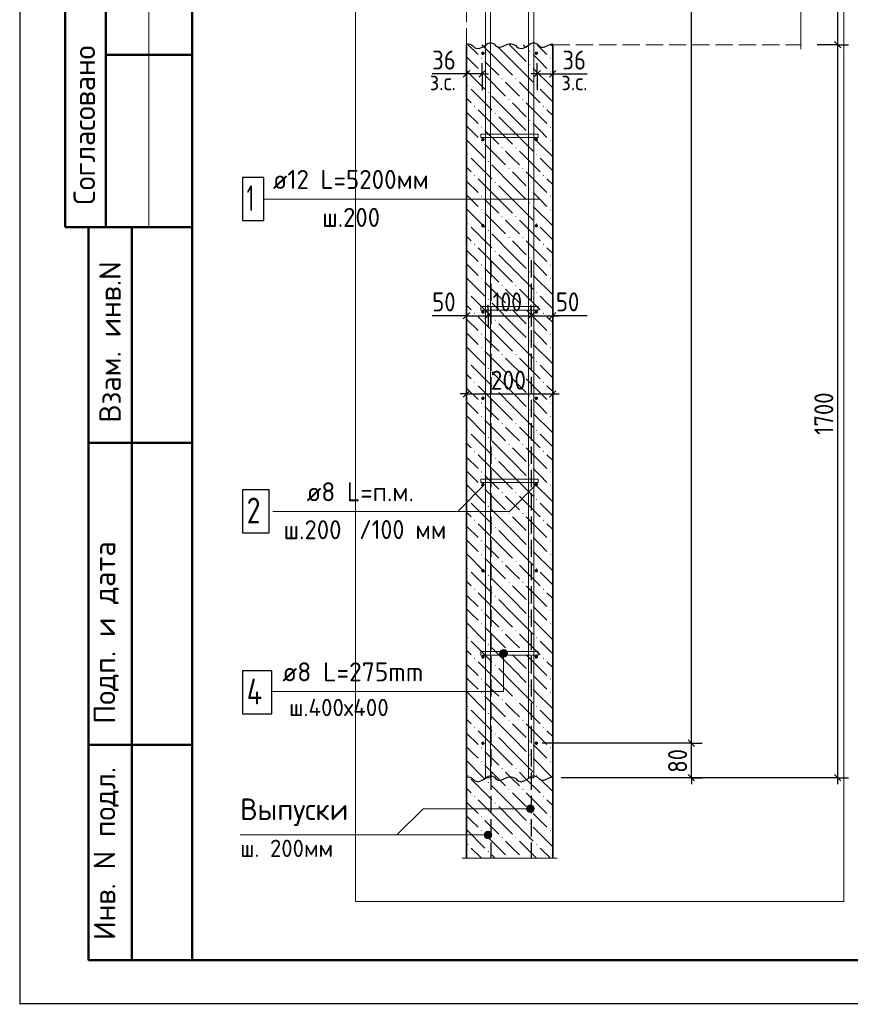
# Model space of a CAD drawing. Header units: millimetres. Extents: x 0 to 50412, y -12 to 35652.
# Tile 1 of 24: x 0 to 11566, y -12 to 13689. Entities that reach past the tile are written whole.
import ezdxf

# ---------------------------------------------------------------- set-up
doc = ezdxf.new("R2010")
doc.units = ezdxf.units.MM
doc.linetypes.add('______2', pattern=[324, 240, -84])
for name, color, linetype, lineweight in [('Standard', 7, 'Continuous', 25), ('ЖБ Лестница', 52, 'Continuous', 25), ('ЖБ Стена верхний уровень', 7, 'Continuous', 35), ('Позиционная метка диаметр_ шаг', 7, 'Continuous', 13), ('Позиционная метка линия выноска', 7, 'Continuous', 13), ('Позиционная метка номер позиции', 7, 'Continuous', 13), ('Примечания', 7, 'Continuous', 13)]:
    doc.layers.add(name, color=color, linetype=linetype, lineweight=lineweight)
doc.layers.add('Размерная выноска', color=7, linetype='Continuous')
for name, color, linetype, true_color in [('Стена фоновая арматура У1', 7, '______2', 0xa0a0a0), ('Стена фоновая арматура Х1', 7, '______2', 0xa0a0a0), ('Стена фоновая затяжка С-обр.', 7, '______2', 0xa0a0a0)]:
    doc.layers.add(name, color=color, linetype=linetype, true_color=true_color)
doc.styles.add('ISOCPEUR', font='txt')

msp = doc.modelspace()

# ---------------------------------------------------------------- hatches: boundary and pattern name
at = {"layer": 'ЖБ Стена верхний уровень', "linetype": 'Continuous', "lineweight": 18, "transparency": 33554687}
for points in [[(6624, 13341), (6622, 13339), (6620, 13341)], [(6422, 13155), (6430, 13163), (6438, 13155), (6430, 13147)], [(7094, 13251), (7102, 13259), (7110, 13251), (7102, 13243)], [(7382, 13155), (7390, 13163), (7398, 13155), (7390, 13147)], [(7094, 13059), (7102, 13067), (7110, 13059), (7102, 13051)], [(6422, 12963), (6430, 12971), (6438, 12963), (6430, 12955)], [(7382, 12963), (7390, 12971), (7398, 12963), (7390, 12955)], [(6230, 12771), (6238, 12779), (6246, 12771), (6238, 12763)], [(6710, 12867), (6718, 12875), (6726, 12867), (6718, 12859)], [(6902, 12867), (6910, 12875), (6918, 12867), (6910, 12859)], [(7190, 12771), (7198, 12779), (7206, 12771), (7198, 12763)], [(6518, 12675), (6526, 12683), (6534, 12675), (6526, 12667)], [(6326, 12483), (6334, 12491), (6342, 12483), (6334, 12475)], [(6806, 12579), (6814, 12587), (6822, 12579), (6814, 12571)], [(6998, 12579), (7006, 12587), (7014, 12579), (7006, 12571)], [(7286, 12483), (7294, 12491), (7302, 12483), (7294, 12475)], [(6614, 12387), (6622, 12395), (6630, 12387), (6622, 12379)], [(6422, 12195), (6430, 12203), (6438, 12195), (6430, 12187)], [(7094, 12291), (7102, 12299), (7110, 12291), (7102, 12283)], [(7382, 12195), (7390, 12203), (7398, 12195), (7390, 12187)], [(7094, 12099), (7102, 12107), (7110, 12099), (7102, 12091)], [(6422, 12003), (6430, 12011), (6438, 12003), (6430, 11995)], [(7382, 12003), (7390, 12011), (7398, 12003), (7390, 11995)], [(6230, 11811), (6238, 11819), (6246, 11811), (6238, 11803)], [(6710, 11907), (6718, 11915), (6726, 11907), (6718, 11899)], [(6902, 11907), (6910, 11915), (6918, 11907), (6910, 11899)], [(7190, 11811), (7198, 11819), (7206, 11811), (7198, 11803)], [(6518, 11715), (6526, 11723), (6534, 11715), (6526, 11707)], [(6326, 11523), (6334, 11531), (6342, 11523), (6334, 11515)], [(6806, 11619), (6814, 11627), (6822, 11619), (6814, 11611)], [(6998, 11619), (7006, 11627), (7014, 11619), (7006, 11611)], [(7286, 11523), (7294, 11531), (7302, 11523), (7294, 11515)], [(6614, 11427), (6622, 11435), (6630, 11427), (6622, 11419)], [(6422, 11235), (6430, 11243), (6438, 11235), (6430, 11227)], [(7094, 11331), (7102, 11339), (7110, 11331), (7102, 11323)], [(7382, 11235), (7390, 11243), (7398, 11235), (7390, 11227)], [(7094, 11139), (7102, 11147), (7110, 11139), (7102, 11131)], [(6422, 11043), (6430, 11051), (6438, 11043), (6430, 11035)], [(7382, 11043), (7390, 11051), (7398, 11043), (7390, 11035)], [(6230, 10851), (6238, 10859), (6246, 10851), (6238, 10843)], [(6710, 10947), (6718, 10955), (6726, 10947), (6718, 10939)], [(6902, 10947), (6910, 10955), (6918, 10947), (6910, 10939)], [(7190, 10851), (7198, 10859), (7206, 10851), (7198, 10843)], [(6518, 10755), (6526, 10763), (6534, 10755), (6526, 10747)], [(6326, 10563), (6334, 10571), (6342, 10563), (6334, 10555)], [(6806, 10659), (6814, 10667), (6822, 10659), (6814, 10651)], [(6998, 10659), (7006, 10667), (7014, 10659), (7006, 10651)], [(7286, 10563), (7294, 10571), (7302, 10563), (7294, 10555)], [(6614, 10467), (6622, 10475), (6630, 10467), (6622, 10459)], [(6422, 10275), (6430, 10283), (6438, 10275), (6430, 10267)], [(7094, 10371), (7102, 10379), (7110, 10371), (7102, 10363)], [(7382, 10275), (7390, 10283), (7398, 10275), (7390, 10267)], [(7094, 10179), (7102, 10187), (7110, 10179), (7102, 10171)], [(6422, 10083), (6430, 10091), (6438, 10083), (6430, 10075)], [(7382, 10083), (7390, 10091), (7398, 10083), (7390, 10075)], [(6230, 9891), (6238, 9899), (6246, 9891), (6238, 9883)], [(6710, 9987), (6718, 9995), (6726, 9987), (6718, 9979)], [(6902, 9987), (6910, 9995), (6918, 9987), (6910, 9979)], [(7190, 9891), (7198, 9899), (7206, 9891), (7198, 9883)], [(6518, 9795), (6526, 9803), (6534, 9795), (6526, 9787)], [(6326, 9603), (6334, 9611), (6342, 9603), (6334, 9595)], [(6806, 9699), (6814, 9707), (6822, 9699), (6814, 9691)], [(6998, 9699), (7006, 9707), (7014, 9699), (7006, 9691)], [(7286, 9603), (7294, 9611), (7302, 9603), (7294, 9595)], [(6614, 9507), (6622, 9515), (6630, 9507), (6622, 9499)], [(6422, 9315), (6430, 9323), (6438, 9315), (6430, 9307)], [(7094, 9411), (7102, 9419), (7110, 9411), (7102, 9403)], [(7382, 9315), (7390, 9323), (7398, 9315), (7390, 9307)], [(7094, 9219), (7102, 9227), (7110, 9219), (7102, 9211)], [(6422, 9123), (6430, 9131), (6438, 9123), (6430, 9115)], [(7382, 9123), (7390, 9131), (7398, 9123), (7390, 9115)], [(6230, 8931), (6238, 8939), (6246, 8931), (6238, 8923)], [(6710, 9027), (6718, 9035), (6726, 9027), (6718, 9019)], [(6902, 9027), (6910, 9035), (6918, 9027), (6910, 9019)], [(7190, 8931), (7198, 8939), (7206, 8931), (7198, 8923)], [(6518, 8835), (6526, 8843), (6534, 8835), (6526, 8827)], [(6326, 8643), (6334, 8651), (6342, 8643), (6334, 8635)], [(6806, 8739), (6814, 8747), (6822, 8739), (6814, 8731)], [(6998, 8739), (7006, 8747), (7014, 8739), (7006, 8731)], [(7286, 8643), (7294, 8651), (7302, 8643), (7294, 8635)], [(6614, 8547), (6622, 8555), (6630, 8547), (6622, 8539)], [(6422, 8355), (6430, 8363), (6438, 8355), (6430, 8347)], [(7094, 8451), (7102, 8459), (7110, 8451), (7102, 8443)], [(7382, 8355), (7390, 8363), (7398, 8355), (7390, 8347)], [(7094, 8259), (7102, 8267), (7110, 8259), (7102, 8251)], [(6422, 8163), (6430, 8171), (6438, 8163), (6430, 8155)], [(7382, 8163), (7390, 8171), (7398, 8163), (7390, 8155)], [(6230, 7971), (6238, 7979), (6246, 7971), (6238, 7963)], [(6710, 8067), (6718, 8075), (6726, 8067), (6718, 8059)], [(6902, 8067), (6910, 8075), (6918, 8067), (6910, 8059)], [(7190, 7971), (7198, 7979), (7206, 7971), (7198, 7963)], [(6518, 7875), (6526, 7883), (6534, 7875), (6526, 7867)], [(6326, 7683), (6334, 7691), (6342, 7683), (6334, 7675)], [(6806, 7779), (6814, 7787), (6822, 7779), (6814, 7771)], [(6998, 7779), (7006, 7787), (7014, 7779), (7006, 7771)], [(7286, 7683), (7294, 7691), (7302, 7683), (7294, 7675)], [(6614, 7587), (6622, 7595), (6630, 7587), (6622, 7579)], [(6422, 7395), (6430, 7403), (6438, 7395), (6430, 7387)], [(7094, 7491), (7102, 7499), (7110, 7491), (7102, 7483)], [(7382, 7395), (7390, 7403), (7398, 7395), (7390, 7387)], [(7094, 7299), (7102, 7307), (7110, 7299), (7102, 7291)], [(6422, 7203), (6430, 7211), (6438, 7203), (6430, 7195)], [(7382, 7203), (7390, 7211), (7398, 7203), (7390, 7195)], [(6230, 7011), (6238, 7019), (6246, 7011), (6238, 7003)], [(6710, 7107), (6718, 7115), (6726, 7107), (6718, 7099)], [(6902, 7107), (6910, 7115), (6918, 7107), (6910, 7099)], [(7190, 7011), (7198, 7019), (7206, 7011), (7198, 7003)], [(6518, 6915), (6526, 6923), (6534, 6915), (6526, 6907)], [(6326, 6723), (6334, 6731), (6342, 6723), (6334, 6715)], [(6806, 6819), (6814, 6827), (6822, 6819), (6814, 6811)], [(6998, 6819), (7006, 6827), (7014, 6819), (7006, 6811)], [(7286, 6723), (7294, 6731), (7302, 6723), (7294, 6715)], [(6614, 6627), (6622, 6635), (6630, 6627), (6622, 6619)], [(6422, 6435), (6430, 6443), (6438, 6435), (6430, 6427)], [(7094, 6531), (7102, 6539), (7110, 6531), (7102, 6523)], [(7382, 6435), (7390, 6443), (7398, 6435), (7390, 6427)], [(7094, 6339), (7102, 6347), (7110, 6339), (7102, 6331)], [(6422, 6243), (6430, 6251), (6438, 6243), (6430, 6235)], [(7382, 6243), (7390, 6251), (7398, 6243), (7390, 6235)], [(6230, 6051), (6238, 6059), (6246, 6051), (6238, 6043)], [(6710, 6147), (6718, 6155), (6726, 6147), (6718, 6139)], [(6902, 6147), (6910, 6155), (6918, 6147), (6910, 6139)], [(7190, 6051), (7198, 6059), (7206, 6051), (7198, 6043)], [(6518, 5955), (6526, 5963), (6534, 5955), (6526, 5947)], [(6326, 5763), (6334, 5771), (6342, 5763), (6334, 5755)], [(6806, 5859), (6814, 5867), (6822, 5859), (6814, 5851)], [(6998, 5859), (7006, 5867), (7014, 5859), (7006, 5851)], [(7286, 5763), (7294, 5771), (7302, 5763), (7294, 5755)], [(6614, 5667), (6622, 5675), (6630, 5667), (6622, 5659)], [(6422, 5475), (6430, 5483), (6438, 5475), (6430, 5467)], [(7094, 5571), (7102, 5579), (7110, 5571), (7102, 5563)], [(7382, 5475), (7390, 5483), (7398, 5475), (7390, 5467)], [(7094, 5379), (7102, 5387), (7110, 5379), (7102, 5371)], [(6422, 5283), (6430, 5291), (6438, 5283), (6430, 5275)], [(7382, 5283), (7390, 5291), (7398, 5283), (7390, 5275)], [(6230, 5091), (6238, 5099), (6246, 5091), (6238, 5083)], [(6710, 5187), (6718, 5195), (6726, 5187), (6718, 5179)], [(6902, 5187), (6910, 5195), (6918, 5187), (6910, 5179)], [(7190, 5091), (7198, 5099), (7206, 5091), (7198, 5083)], [(6518, 4995), (6526, 5003), (6534, 4995), (6526, 4987)], [(6326, 4803), (6334, 4811), (6342, 4803), (6334, 4795)], [(6806, 4899), (6814, 4907), (6822, 4899), (6814, 4891)], [(6998, 4899), (7006, 4907), (7014, 4899), (7006, 4891)], [(7286, 4803), (7294, 4811), (7302, 4803), (7294, 4795)], [(6614, 4707), (6622, 4715), (6630, 4707), (6622, 4699)], [(6422, 4515), (6430, 4523), (6438, 4515), (6430, 4507)], [(7094, 4611), (7102, 4619), (7110, 4611), (7102, 4603)], [(7382, 4515), (7390, 4523), (7398, 4515), (7390, 4507)], [(7094, 4419), (7102, 4427), (7110, 4419), (7102, 4411)], [(6422, 4323), (6430, 4331), (6438, 4323), (6430, 4315)], [(7382, 4323), (7390, 4331), (7398, 4323), (7390, 4315)], [(6230, 4131), (6238, 4139), (6246, 4131), (6238, 4123)], [(6710, 4227), (6718, 4235), (6726, 4227), (6718, 4219)], [(6902, 4227), (6910, 4235), (6918, 4227), (6910, 4219)], [(7190, 4131), (7198, 4139), (7206, 4131), (7198, 4123)], [(6518, 4035), (6526, 4043), (6534, 4035), (6526, 4027)], [(6326, 3843), (6334, 3851), (6342, 3843), (6334, 3835)], [(6806, 3939), (6814, 3947), (6822, 3939), (6814, 3931)], [(6998, 3939), (7006, 3947), (7014, 3939), (7006, 3931)], [(7286, 3843), (7294, 3851), (7302, 3843), (7294, 3835)], [(6614, 3747), (6622, 3755), (6630, 3747), (6622, 3739)], [(6422, 3555), (6430, 3563), (6438, 3555), (6430, 3547)], [(7094, 3651), (7102, 3659), (7110, 3651), (7102, 3643)], [(7382, 3555), (7390, 3563), (7398, 3555), (7390, 3547)], [(7094, 3459), (7102, 3467), (7110, 3459), (7102, 3451)], [(6422, 3363), (6430, 3371), (6438, 3363), (6430, 3355)], [(7382, 3363), (7390, 3371), (7398, 3363), (7390, 3355)], [(6230, 3171), (6238, 3179), (6246, 3171), (6238, 3163)], [(6710, 3267), (6718, 3275), (6726, 3267), (6718, 3259)], [(6902, 3267), (6910, 3275), (6918, 3267), (6910, 3259)], [(7190, 3171), (7198, 3179), (7206, 3171), (7198, 3163)], [(6518, 3075), (6526, 3083), (6534, 3075), (6526, 3067)], [(6326, 2883), (6334, 2891), (6342, 2883), (6334, 2875)], [(6806, 2979), (6814, 2987), (6822, 2979), (6814, 2971)], [(6998, 2979), (7006, 2987), (7014, 2979), (7006, 2971)], [(7286, 2883), (7294, 2891), (7302, 2883), (7294, 2875)], [(6614, 2787), (6622, 2795), (6630, 2787), (6622, 2779)], [(7094, 2691), (7102, 2699), (7110, 2691), (7102, 2683)], [(6422, 2595), (6430, 2603), (6438, 2595), (6430, 2587)], [(7094, 2499), (7102, 2507), (7110, 2499), (7102, 2491)], [(7382, 2595), (7390, 2603), (7398, 2595), (7390, 2587)], [(6422, 2403), (6430, 2411), (6438, 2403), (6430, 2395)], [(7382, 2403), (7390, 2411), (7398, 2403), (7390, 2395)], [(6230, 2211), (6238, 2219), (6246, 2211), (6238, 2203)], [(6710, 2307), (6718, 2315), (6726, 2307), (6718, 2299)], [(6902, 2307), (6910, 2315), (6918, 2307), (6910, 2299)], [(7190, 2211), (7198, 2219), (7206, 2211), (7198, 2203)], [(6518, 2115), (6526, 2123), (6534, 2115), (6526, 2107)], [(6807, 2020), (6814, 2027), (6821, 2020)], [(6999, 2020), (7006, 2027), (7013, 2020)]]:
    msp.add_hatch(color=7, dxfattribs=at).paths.add_polyline_path(points, flags=16)
at = {"layer": 'Позиционная метка линия выноска', "linetype": 'Continuous', "lineweight": 13, "transparency": 33554687}
for points in [[(6683, 4872), (6791, 4872), (6783, 4899)], [(6683, 4872), (6783, 4899), (6690, 4899)], [(6690, 4845), (6791, 4872), (6683, 4872)], [(6690, 4899), (6783, 4899), (6764, 4918)], [(6690, 4899), (6764, 4918), (6710, 4918)], [(6690, 4845), (6783, 4845), (6791, 4872)], [(6710, 4825), (6783, 4845), (6690, 4845)], [(6710, 4918), (6764, 4918), (6737, 4926)], [(6710, 4825), (6764, 4825), (6783, 4845)], [(6764, 4825), (6710, 4825), (6737, 4818)], [(7083, 2664), (7083, 2756), (7064, 2737)], [(7110, 2656), (7110, 2764), (7083, 2756)], [(7110, 2656), (7083, 2756), (7083, 2664)], [(7137, 2664), (7137, 2756), (7110, 2764)], [(7137, 2664), (7110, 2764), (7110, 2656)], [(7157, 2683), (7157, 2737), (7137, 2756)], [(7157, 2683), (7137, 2756), (7137, 2664)], [(7064, 2683), (7064, 2737), (7056, 2710)], [(7083, 2664), (7064, 2737), (7064, 2683)], [(7157, 2737), (7157, 2683), (7164, 2710)], [(6476, 2317), (6476, 2371), (6468, 2344)], [(6495, 2297), (6495, 2390), (6476, 2371)], [(6495, 2297), (6476, 2371), (6476, 2317)], [(6522, 2290), (6522, 2398), (6495, 2390)], [(6522, 2290), (6495, 2390), (6495, 2297)], [(6549, 2297), (6549, 2390), (6522, 2398)], [(6549, 2297), (6522, 2398), (6522, 2290)], [(6569, 2317), (6569, 2371), (6549, 2390)], [(6569, 2317), (6549, 2390), (6549, 2297)], [(6569, 2371), (6569, 2317), (6576, 2344)]]:
    msp.add_hatch(color=7, dxfattribs=at).paths.add_polyline_path(points)
at = {"layer": 'Стена фоновая арматура У1', "linetype": 'Continuous', "lineweight": 13, "transparency": 33554687}
for points in [[(6474, 13221), (6472, 13231), (6467, 13238), (6459, 13244), (6450, 13245), (6441, 13244), (6433, 13238), (6428, 13231), (6426, 13221), (6428, 13212), (6433, 13204), (6441, 13199), (6450, 13197), (6459, 13199), (6467, 13204), (6472, 13212)], [(7218, 13221), (7216, 13231), (7211, 13238), (7203, 13244), (7194, 13245), (7185, 13244), (7177, 13238), (7172, 13231), (7170, 13221), (7172, 13212), (7177, 13204), (7185, 13199), (7194, 13197), (7203, 13199), (7211, 13204), (7216, 13212)], [(6474, 12021), (6472, 12031), (6467, 12038), (6459, 12044), (6450, 12045), (6441, 12044), (6433, 12038), (6428, 12031), (6426, 12021), (6428, 12012), (6433, 12004), (6441, 11999), (6450, 11997), (6459, 11999), (6467, 12004), (6472, 12012)], [(7218, 12021), (7216, 12031), (7211, 12038), (7203, 12044), (7194, 12045), (7185, 12044), (7177, 12038), (7172, 12031), (7170, 12021), (7172, 12012), (7177, 12004), (7185, 11999), (7194, 11997), (7203, 11999), (7211, 12004), (7216, 12012)], [(6474, 10821), (6472, 10831), (6467, 10838), (6459, 10844), (6450, 10845), (6441, 10844), (6433, 10838), (6428, 10831), (6426, 10821), (6428, 10812), (6433, 10804), (6441, 10799), (6450, 10797), (6459, 10799), (6467, 10804), (6472, 10812)], [(7218, 10821), (7216, 10831), (7211, 10838), (7203, 10844), (7194, 10845), (7185, 10844), (7177, 10838), (7172, 10831), (7170, 10821), (7172, 10812), (7177, 10804), (7185, 10799), (7194, 10797), (7203, 10799), (7211, 10804), (7216, 10812)], [(6474, 9621), (6472, 9631), (6467, 9638), (6459, 9644), (6450, 9645), (6441, 9644), (6433, 9638), (6428, 9631), (6426, 9621), (6428, 9612), (6433, 9604), (6441, 9599), (6450, 9597), (6459, 9599), (6467, 9604), (6472, 9612)], [(7218, 9621), (7216, 9631), (7211, 9638), (7203, 9644), (7194, 9645), (7185, 9644), (7177, 9638), (7172, 9631), (7170, 9621), (7172, 9612), (7177, 9604), (7185, 9599), (7194, 9597), (7203, 9599), (7211, 9604), (7216, 9612)], [(6474, 8421), (6472, 8431), (6467, 8438), (6459, 8444), (6450, 8445), (6441, 8444), (6433, 8438), (6428, 8431), (6426, 8421), (6428, 8412), (6433, 8404), (6441, 8399), (6450, 8397), (6459, 8399), (6467, 8404), (6472, 8412)], [(7218, 8421), (7216, 8431), (7211, 8438), (7203, 8444), (7194, 8445), (7185, 8444), (7177, 8438), (7172, 8431), (7170, 8421), (7172, 8412), (7177, 8404), (7185, 8399), (7194, 8397), (7203, 8399), (7211, 8404), (7216, 8412)], [(6474, 7221), (6472, 7231), (6467, 7238), (6459, 7244), (6450, 7245), (6441, 7244), (6433, 7238), (6428, 7231), (6426, 7221), (6428, 7212), (6433, 7204), (6441, 7199), (6450, 7197), (6459, 7199), (6467, 7204), (6472, 7212)], [(7218, 7221), (7216, 7231), (7211, 7238), (7203, 7244), (7194, 7245), (7185, 7244), (7177, 7238), (7172, 7231), (7170, 7221), (7172, 7212), (7177, 7204), (7185, 7199), (7194, 7197), (7203, 7199), (7211, 7204), (7216, 7212)], [(6474, 6021), (6472, 6031), (6467, 6038), (6459, 6044), (6450, 6045), (6441, 6044), (6433, 6038), (6428, 6031), (6426, 6021), (6428, 6012), (6433, 6004), (6441, 5999), (6450, 5997), (6459, 5999), (6467, 6004), (6472, 6012)], [(7218, 6021), (7216, 6031), (7211, 6038), (7203, 6044), (7194, 6045), (7185, 6044), (7177, 6038), (7172, 6031), (7170, 6021), (7172, 6012), (7177, 6004), (7185, 5999), (7194, 5997), (7203, 5999), (7211, 6004), (7216, 6012)], [(6474, 4821), (6472, 4831), (6467, 4838), (6459, 4844), (6450, 4845), (6441, 4844), (6433, 4838), (6428, 4831), (6426, 4821), (6428, 4812), (6433, 4804), (6441, 4799), (6450, 4797), (6459, 4799), (6467, 4804), (6472, 4812)], [(7218, 4821), (7216, 4831), (7211, 4838), (7203, 4844), (7194, 4845), (7185, 4844), (7177, 4838), (7172, 4831), (7170, 4821), (7172, 4812), (7177, 4804), (7185, 4799), (7194, 4797), (7203, 4799), (7211, 4804), (7216, 4812)], [(6474, 3621), (6472, 3631), (6467, 3638), (6459, 3644), (6450, 3645), (6441, 3644), (6433, 3638), (6428, 3631), (6426, 3621), (6428, 3612), (6433, 3604), (6441, 3599), (6450, 3597), (6459, 3599), (6467, 3604), (6472, 3612)], [(7218, 3621), (7216, 3631), (7211, 3638), (7203, 3644), (7194, 3645), (7185, 3644), (7177, 3638), (7172, 3631), (7170, 3621), (7172, 3612), (7177, 3604), (7185, 3599), (7194, 3597), (7203, 3599), (7211, 3604), (7216, 3612)]]:
    msp.add_hatch(color=7, dxfattribs=at).paths.add_polyline_path(points)

# ---------------------------------------------------------------- linework, layer by layer
at = {"layer": 'Standard', "color": 7, "linetype": 'Continuous', "lineweight": 25, "transparency": 33554687}
for p, q in [((2400, 35040), (2400, 1270)), ((11344, 13386), (11434, 13296)), ((6267, 12980), (6177, 12890)), ((6483, 12980), (6393, 12890)), ((7161, 12890), (7251, 12980)), ((7377, 12890), (7467, 12980)), ((6177, 9525), (6267, 9615)), ((6477, 9525), (6567, 9615)), ((7077, 9525), (7167, 9615)), ((7377, 9525), (7467, 9615)), ((6177, 8436), (6267, 8526)), ((7377, 8436), (7467, 8526)), ((9398, 3576), (9308, 3666)), ((9398, 3096), (9308, 3186)), ((11344, 3186), (11434, 3096))]:
    msp.add_line(p, q, dxfattribs=at)
at = {"layer": 'Standard', "color": 7, "linetype": 'Continuous', "lineweight": 50, "transparency": 33554687}
for p, q in [((632, 18600), (632, 10800)), ((632, 18600), (632, 10800)), ((1200, 18600), (1200, 10800)), ((2400, 13200), (1200, 13200)), ((0, 10800), (7, 10800)), ((632, 10800), (2400, 10800)), ((960, 600), (960, 10800)), ((960, 600), (960, 10800)), ((1560, 600), (1560, 10800)), ((960, 7800), (2400, 7800)), ((960, 3600), (2400, 3600)), ((2400, 600), (960, 600))]:
    msp.add_line(p, q, dxfattribs=at)
at = {"layer": 'Standard', "color": 7, "linetype": 'Continuous', "lineweight": 13, "transparency": 33554687}
msp.add_line((1800, 18600), (1800, 10800), dxfattribs=at)
at = {"layer": 'Standard', "color": 254, "linetype": 'Continuous', "lineweight": 13, "true_color": 0xc4c4ff, "transparency": 33554687}
msp.add_line((4674, 18344), (4674, 1420), dxfattribs=at)
at = {"layer": 'Standard', "color": 7, "linetype": 'Continuous', "lineweight": -3, "transparency": 33554687}
for p, q in [((9353, 3621), (9353, 18344)), ((11389, 14541), (11389, 13341)), ((11389, 13341), (11239, 13341)), ((11389, 13341), (11539, 13341)), ((11389, 13341), (11389, 3141)), ((6222, 12935), (6222, 13085)), ((6438, 12935), (6438, 13085)), ((7206, 12935), (7206, 13085)), ((7422, 12935), (7422, 13085)), ((6222, 12935), (6132, 12935)), ((6222, 12935), (6222, 12785)), ((6222, 12935), (6222, 12935)), ((6438, 12935), (6222, 12935)), ((6438, 12935), (6438, 12785)), ((6438, 12935), (6438, 12710)), ((6438, 12935), (6528, 12935)), ((7206, 12935), (7116, 12935)), ((7206, 12935), (7206, 12785)), ((7206, 12935), (7206, 12710)), ((7206, 12935), (7422, 12935)), ((7422, 12935), (7422, 12785)), ((7422, 12935), (7422, 12935)), ((7422, 12935), (7512, 12935)), ((6222, 9570), (6222, 9720)), ((6522, 9570), (6522, 9720)), ((7122, 9570), (7122, 9720)), ((7422, 9570), (7422, 9720)), ((6222, 9570), (6132, 9570)), ((6222, 9570), (6222, 9420)), ((6222, 9570), (6522, 9570)), ((6522, 9570), (6522, 9420)), ((6522, 9570), (7122, 9570)), ((7122, 9570), (7122, 9420)), ((7122, 9570), (7422, 9570)), ((7422, 9570), (7422, 9420)), ((7422, 9570), (7512, 9570)), ((6222, 8481), (6222, 8631)), ((7422, 8481), (7422, 8631)), ((6222, 8481), (6132, 8481)), ((6222, 8481), (6222, 8331)), ((6222, 8481), (7422, 8481)), ((7422, 8481), (7422, 8331)), ((7422, 8481), (7512, 8481)), ((9353, 3621), (9203, 3621)), ((9353, 3621), (9503, 3621)), ((9353, 3141), (9353, 3621)), ((9353, 3141), (7542, 3141)), ((11389, 3141), (7542, 3141)), ((9353, 3141), (9203, 3141)), ((9353, 3141), (9503, 3141)), ((9353, 3141), (9353, 3051)), ((11389, 3141), (11239, 3141)), ((11389, 3141), (11539, 3141)), ((11389, 3141), (11389, 3051))]:
    msp.add_line(p, q, dxfattribs=at)
at = {"layer": 'Standard', "color": 7, "linetype": 'Continuous', "lineweight": 25, "transparency": 33554687}
msp.add_lwpolyline([(0, 0), (50400, 0), (50400, 35640), (0, 35640), (0, 0)], close=True, dxfattribs=at)
at = {"layer": 'Standard', "color": 7, "linetype": 'Continuous', "lineweight": 50, "transparency": 33554687}
msp.add_lwpolyline([(2400, 35040), (49800, 35040), (49800, 600), (2400, 600), (2400, 35040)], close=True, dxfattribs=at)
at = {"layer": 'Standard', "color": 7, "linetype": 'Continuous', "lineweight": -3, "transparency": 33554687}
for points in [[(24212, 18344), (0, 18344), (0, -12)], [(11389, 13341), (11369, 13341), (11369, 13341), (11105, 13341)], [(9353, 3621), (9333, 3621), (9333, 3621), (9333, 3621), (9333, 3621), (9333, 3621), (9333, 3621), (9333, 3621), (9333, 3621), (9333, 3621), (9333, 3621), (9333, 3621), (9333, 3621), (9333, 3621), (9333, 3621), (7275, 3621)]]:
    msp.add_lwpolyline(points, dxfattribs=at)
at = {"layer": 'Standard', "color": 254, "linetype": 'Continuous', "lineweight": 13, "true_color": 0xc4c4ff, "transparency": 33554687}
msp.add_lwpolyline([(4674, 1420), (11478, 1420), (11478, 18344)], dxfattribs=at)
at = {"layer": 'ЖБ Лестница', "color": 253, "linetype": '______2', "lineweight": 18, "true_color": 0xa0a0a0, "transparency": 33554687}
for p, q in [((6222, 14541), (6222, 13341)), ((7422, 13341), (10878, 13341))]:
    msp.add_line(p, q, dxfattribs=at)
at = {"layer": 'ЖБ Стена верхний уровень', "color": 7, "linetype": 'Continuous', "lineweight": 35, "transparency": 33554687}
for p, q in [((6222, 13341), (6222, 4341)), ((7422, 4341), (7422, 13341)), ((6222, 4341), (6222, 3141)), ((7422, 3141), (7422, 4341)), ((6222, 3141), (6222, 2020)), ((7422, 2020), (7422, 3141))]:
    msp.add_line(p, q, dxfattribs=at)
at = {"layer": 'ЖБ Стена верхний уровень', "color": 9, "linetype": 'Continuous', "lineweight": 18, "true_color": 0xc7c7c7, "transparency": 33554687}
for p, q in [((6244, 13341), (6382, 13203)), ((6670, 13107), (6436, 13341)), ((6670, 13299), (6862, 13107)), ((6862, 13299), (6820, 13341)), ((6862, 13299), (7054, 13107)), ((7012, 13341), (7054, 13299)), ((7204, 13341), (7342, 13203)), ((7422, 13315), (7396, 13341)), ((6286, 13107), (6222, 13171)), ((7246, 13107), (7150, 13203)), ((6382, 13011), (6286, 13107)), ((6478, 13107), (6670, 12915)), ((6670, 13107), (6862, 12915)), ((6862, 13107), (7150, 12819)), ((7342, 13011), (7246, 13107)), ((6222, 12979), (6478, 12723)), ((6478, 12915), (6766, 12627)), ((7150, 13011), (7422, 12739)), ((6862, 12723), (6766, 12819)), ((6958, 12819), (7246, 12531)), ((6286, 12723), (6574, 12435)), ((6862, 12339), (6574, 12627)), ((6958, 12627), (6862, 12723)), ((7246, 12723), (7422, 12547)), ((6222, 12595), (6286, 12531)), ((6862, 12531), (7054, 12339)), ((7054, 12531), (7342, 12243)), ((6222, 12403), (6382, 12243)), ((6670, 12147), (6382, 12435)), ((6670, 12339), (6862, 12147)), ((6862, 12339), (7054, 12147)), ((7422, 12355), (7342, 12435)), ((6286, 12147), (6222, 12211)), ((7246, 12147), (7150, 12243)), ((6382, 12051), (6286, 12147)), ((6478, 12147), (6670, 11955)), ((6670, 12147), (6862, 11955)), ((6862, 12147), (7150, 11859)), ((7342, 12051), (7246, 12147)), ((6222, 12019), (6478, 11763)), ((6478, 11955), (6766, 11667)), ((7150, 12051), (7422, 11779)), ((6862, 11763), (6766, 11859)), ((6958, 11859), (7246, 11571)), ((6286, 11763), (6574, 11475)), ((6862, 11379), (6574, 11667)), ((6958, 11667), (6862, 11763)), ((7246, 11763), (7422, 11587)), ((6222, 11635), (6286, 11571)), ((6862, 11571), (7054, 11379)), ((7054, 11571), (7342, 11283)), ((6222, 11443), (6382, 11283)), ((6670, 11187), (6382, 11475)), ((6670, 11379), (6862, 11187)), ((6862, 11379), (7054, 11187)), ((7422, 11395), (7342, 11475)), ((6286, 11187), (6222, 11251)), ((7246, 11187), (7150, 11283)), ((6382, 11091), (6286, 11187)), ((6478, 11187), (6670, 10995)), ((6670, 11187), (6862, 10995)), ((6862, 11187), (7150, 10899)), ((7342, 11091), (7246, 11187)), ((6222, 11059), (6478, 10803)), ((6478, 10995), (6766, 10707)), ((7150, 11091), (7422, 10819)), ((6862, 10803), (6766, 10899)), ((6958, 10899), (7246, 10611)), ((6286, 10803), (6574, 10515)), ((6862, 10419), (6574, 10707)), ((6958, 10707), (6862, 10803)), ((7246, 10803), (7422, 10627)), ((6222, 10675), (6286, 10611)), ((6862, 10611), (7054, 10419)), ((7054, 10611), (7342, 10323)), ((6222, 10483), (6382, 10323)), ((6670, 10227), (6382, 10515)), ((6670, 10419), (6862, 10227)), ((6862, 10419), (7054, 10227)), ((7422, 10435), (7342, 10515)), ((6286, 10227), (6222, 10291)), ((7246, 10227), (7150, 10323)), ((6382, 10131), (6286, 10227)), ((6478, 10227), (6670, 10035)), ((6670, 10227), (6862, 10035)), ((6862, 10227), (7150, 9939)), ((7342, 10131), (7246, 10227)), ((6222, 10099), (6478, 9843)), ((6478, 10035), (6766, 9747)), ((7150, 10131), (7422, 9859)), ((6862, 9843), (6766, 9939)), ((6958, 9939), (7246, 9651)), ((6286, 9843), (6574, 9555)), ((6862, 9459), (6574, 9747)), ((6958, 9747), (6862, 9843)), ((7246, 9843), (7422, 9667)), ((6222, 9715), (6286, 9651)), ((6862, 9651), (7054, 9459)), ((7054, 9651), (7342, 9363)), ((6222, 9523), (6382, 9363)), ((6670, 9267), (6382, 9555)), ((6670, 9459), (6862, 9267)), ((6862, 9459), (7054, 9267)), ((7422, 9475), (7342, 9555)), ((6286, 9267), (6222, 9331)), ((7246, 9267), (7150, 9363)), ((6382, 9171), (6286, 9267)), ((6478, 9267), (6670, 9075)), ((6670, 9267), (6862, 9075)), ((6862, 9267), (7150, 8979)), ((7342, 9171), (7246, 9267)), ((6222, 9139), (6478, 8883)), ((6478, 9075), (6766, 8787)), ((7150, 9171), (7422, 8899)), ((6862, 8883), (6766, 8979)), ((6958, 8979), (7246, 8691)), ((6286, 8883), (6574, 8595)), ((6862, 8499), (6574, 8787)), ((6958, 8787), (6862, 8883)), ((7246, 8883), (7422, 8707)), ((6222, 8755), (6286, 8691)), ((6862, 8691), (7054, 8499)), ((7054, 8691), (7342, 8403)), ((6222, 8563), (6382, 8403)), ((6670, 8307), (6382, 8595)), ((6670, 8499), (6862, 8307)), ((6862, 8499), (7054, 8307)), ((7422, 8515), (7342, 8595)), ((6286, 8307), (6222, 8371)), ((7246, 8307), (7150, 8403)), ((6382, 8211), (6286, 8307)), ((6478, 8307), (6670, 8115)), ((6670, 8307), (6862, 8115)), ((6862, 8307), (7150, 8019)), ((7342, 8211), (7246, 8307)), ((6222, 8179), (6478, 7923)), ((6478, 8115), (6766, 7827)), ((7150, 8211), (7422, 7939)), ((6862, 7923), (6766, 8019)), ((6958, 8019), (7246, 7731)), ((6286, 7923), (6574, 7635)), ((6862, 7539), (6574, 7827)), ((6958, 7827), (6862, 7923)), ((7246, 7923), (7422, 7747)), ((6222, 7795), (6286, 7731)), ((6862, 7731), (7054, 7539)), ((7054, 7731), (7342, 7443)), ((6222, 7603), (6382, 7443)), ((6670, 7347), (6382, 7635)), ((6670, 7539), (6862, 7347)), ((6862, 7539), (7054, 7347)), ((7422, 7555), (7342, 7635)), ((6286, 7347), (6222, 7411)), ((7246, 7347), (7150, 7443)), ((6382, 7251), (6286, 7347)), ((6478, 7347), (6670, 7155)), ((6670, 7347), (6862, 7155)), ((6862, 7347), (7150, 7059)), ((7342, 7251), (7246, 7347)), ((6222, 7219), (6478, 6963)), ((6478, 7155), (6766, 6867)), ((7150, 7251), (7422, 6979)), ((6862, 6963), (6766, 7059)), ((6958, 7059), (7246, 6771)), ((6286, 6963), (6574, 6675)), ((6862, 6579), (6574, 6867)), ((6958, 6867), (6862, 6963)), ((7246, 6963), (7422, 6787)), ((6222, 6835), (6286, 6771)), ((6862, 6771), (7054, 6579)), ((7054, 6771), (7342, 6483)), ((6222, 6643), (6382, 6483)), ((6670, 6387), (6382, 6675)), ((6670, 6579), (6862, 6387)), ((6862, 6579), (7054, 6387)), ((7422, 6595), (7342, 6675)), ((6286, 6387), (6222, 6451)), ((7246, 6387), (7150, 6483)), ((6382, 6291), (6286, 6387)), ((6478, 6387), (6670, 6195)), ((6670, 6387), (6862, 6195)), ((6862, 6387), (7150, 6099)), ((7342, 6291), (7246, 6387)), ((6222, 6259), (6478, 6003)), ((6478, 6195), (6766, 5907)), ((7150, 6291), (7422, 6019)), ((6862, 6003), (6766, 6099)), ((6958, 6099), (7246, 5811)), ((6286, 6003), (6574, 5715)), ((6862, 5619), (6574, 5907)), ((6958, 5907), (6862, 6003)), ((7246, 6003), (7422, 5827)), ((6222, 5875), (6286, 5811)), ((6862, 5811), (7054, 5619)), ((7054, 5811), (7342, 5523)), ((6222, 5683), (6382, 5523)), ((6670, 5427), (6382, 5715)), ((6670, 5619), (6862, 5427)), ((6862, 5619), (7054, 5427)), ((7422, 5635), (7342, 5715)), ((6286, 5427), (6222, 5491)), ((7246, 5427), (7150, 5523)), ((6382, 5331), (6286, 5427)), ((6478, 5427), (6670, 5235)), ((6670, 5427), (6862, 5235)), ((6862, 5427), (7150, 5139)), ((7342, 5331), (7246, 5427)), ((6222, 5299), (6478, 5043)), ((6478, 5235), (6766, 4947)), ((7150, 5331), (7422, 5059)), ((6862, 5043), (6766, 5139)), ((6958, 5139), (7246, 4851)), ((6286, 5043), (6574, 4755)), ((6862, 4659), (6574, 4947)), ((6958, 4947), (6862, 5043)), ((7246, 5043), (7422, 4867)), ((6222, 4915), (6286, 4851)), ((6862, 4851), (7054, 4659)), ((7054, 4851), (7342, 4563)), ((6222, 4723), (6382, 4563)), ((6670, 4467), (6382, 4755)), ((6670, 4659), (6862, 4467)), ((6862, 4659), (7054, 4467)), ((7422, 4675), (7342, 4755)), ((6286, 4467), (6222, 4531)), ((7246, 4467), (7150, 4563)), ((6382, 4371), (6286, 4467)), ((6478, 4467), (6604, 4341)), ((6670, 4467), (6796, 4341)), ((6862, 4467), (6988, 4341)), ((7342, 4371), (7246, 4467)), ((6222, 4339), (6478, 4083)), ((6478, 4275), (6766, 3987)), ((6604, 4341), (6670, 4275)), ((6796, 4341), (6862, 4275)), ((6988, 4341), (7150, 4179)), ((7150, 4371), (7180, 4341)), ((7180, 4341), (7422, 4099)), ((6862, 4083), (6766, 4179)), ((6958, 4179), (7246, 3891)), ((6286, 4083), (6574, 3795)), ((6862, 3699), (6574, 3987)), ((6958, 3987), (6862, 4083)), ((7246, 4083), (7422, 3907)), ((6222, 3955), (6286, 3891)), ((6862, 3891), (7054, 3699)), ((7054, 3891), (7342, 3603)), ((6222, 3763), (6382, 3603)), ((6670, 3507), (6382, 3795)), ((7422, 3715), (7342, 3795)), ((6286, 3507), (6222, 3571)), ((6670, 3699), (6862, 3507)), ((6862, 3699), (7054, 3507)), ((7246, 3507), (7150, 3603)), ((6382, 3411), (6286, 3507)), ((6478, 3507), (6670, 3315)), ((6670, 3507), (6862, 3315)), ((6862, 3507), (7150, 3219)), ((7342, 3411), (7246, 3507)), ((6222, 3379), (6460, 3141)), ((6478, 3315), (6652, 3141)), ((7150, 3411), (7420, 3141)), ((6844, 3141), (6766, 3219)), ((6958, 3219), (7036, 3141)), ((6286, 3123), (6574, 2835)), ((6460, 3141), (6478, 3123)), ((6862, 2739), (6574, 3027)), ((6652, 3141), (6766, 3027)), ((6862, 3123), (6844, 3141)), ((6958, 3027), (6862, 3123)), ((7036, 3141), (7246, 2931)), ((7246, 3123), (7422, 2947)), ((7420, 3141), (7422, 3139)), ((6222, 2995), (6286, 2931)), ((6862, 2931), (7054, 2739)), ((7054, 2931), (7342, 2643)), ((6222, 2803), (6382, 2643)), ((6670, 2547), (6382, 2835)), ((7422, 2755), (7342, 2835)), ((6286, 2547), (6222, 2611)), ((6670, 2739), (6862, 2547)), ((6862, 2739), (7054, 2547)), ((7246, 2547), (7150, 2643)), ((6382, 2451), (6286, 2547)), ((6478, 2547), (6670, 2355)), ((6670, 2547), (6862, 2355)), ((6862, 2547), (7150, 2259)), ((7342, 2451), (7246, 2547)), ((6222, 2419), (6478, 2163)), ((6478, 2355), (6766, 2067)), ((7150, 2451), (7422, 2179)), ((6862, 2163), (6766, 2259)), ((6958, 2259), (7197, 2020)), ((6286, 2163), (6429, 2020)), ((6621, 2020), (6574, 2067)), ((6958, 2067), (6862, 2163)), ((7246, 2163), (7389, 2020)), ((6222, 2035), (6237, 2020))]:
    msp.add_line(p, q, dxfattribs=at)
at = {"layer": 'Позиционная метка линия выноска', "color": 7, "linetype": 'Continuous', "lineweight": 13, "transparency": 33554687}
for p, q in [((3405, 11193), (7236, 11193)), ((6683, 4872), (6683, 4872)), ((6737, 4926), (6737, 4926)), ((6737, 4818), (6737, 4818)), ((6791, 4872), (6791, 4872)), ((7110, 2764), (7110, 2764)), ((7056, 2710), (7056, 2710)), ((7110, 2656), (7110, 2656)), ((7164, 2710), (7164, 2710)), ((6468, 2344), (6468, 2344)), ((6522, 2398), (6522, 2398)), ((6576, 2344), (6576, 2344)), ((6522, 2290), (6522, 2290))]:
    msp.add_line(p, q, dxfattribs=at)
at = {"layer": 'Позиционная метка линия выноска', "color": 253, "linetype": '______2', "lineweight": 25, "true_color": 0xa0a0a0, "transparency": 33554687}
for p, q in [((6559, 10341), (6559, 2020)), ((7122, 10341), (7122, 2020))]:
    msp.add_line(p, q, dxfattribs=at)
at = {"layer": 'Позиционная метка линия выноска', "color": 7, "linetype": 'Continuous', "lineweight": 13, "transparency": 33554687}
for points in [[(3527, 6847), (6100, 6847), (6474, 7221)], [(3527, 6847), (6820, 6847), (7194, 7221)], [(3509, 4341), (6737, 4341), (6737, 4872)], [(7110, 2710), (5617, 2710), (5250, 2344)], [(6522, 2344), (5873, 2344), (3071, 2344)]]:
    msp.add_lwpolyline(points, dxfattribs=at)
for centre in [(6737, 4872), (7110, 2710), (6522, 2344)]:
    msp.add_circle(centre, 54, dxfattribs=at)
at = {"layer": 'Примечания', "color": 7, "linetype": 'Continuous', "lineweight": 25, "transparency": 33554687}
for p, q in [((7422, 13352), (7422, 13352)), ((7422, 3152), (7422, 3152))]:
    msp.add_line(p, q, dxfattribs=at)
for points in [[(6222, 13352), (6244, 13352), (6268, 13349), (6290, 13341), (6307, 13328), (6322, 13312), (6340, 13299), (6362, 13291), (6385, 13286), (6409, 13292), (6430, 13300), (6451, 13310), (6469, 13323), (6486, 13336), (6503, 13350), (6523, 13361), (6546, 13367), (6570, 13366), (6594, 13359), (6611, 13347), (6627, 13332), (6643, 13318), (6664, 13308), (6688, 13305), (6711, 13311), (6732, 13320), (6753, 13331), (6774, 13340), (6794, 13350), (6817, 13355), (6822, 13355)], [(6822, 13352), (6844, 13352), (6868, 13349), (6890, 13341), (6907, 13328), (6922, 13312), (6940, 13299), (6962, 13291), (6985, 13286), (7009, 13292), (7030, 13300), (7051, 13310), (7069, 13323), (7086, 13336), (7103, 13350), (7123, 13361), (7146, 13367), (7170, 13366), (7194, 13359), (7211, 13347), (7227, 13332), (7243, 13318), (7264, 13308), (7288, 13305), (7311, 13311), (7332, 13320), (7353, 13331), (7374, 13340), (7394, 13350), (7417, 13355), (7422, 13355)], [(6222, 3152), (6244, 3152), (6268, 3149), (6290, 3141), (6307, 3128), (6322, 3112), (6340, 3099), (6362, 3091), (6385, 3086), (6409, 3092), (6430, 3100), (6451, 3110), (6469, 3123), (6486, 3136), (6503, 3150), (6523, 3161), (6546, 3167), (6570, 3166), (6594, 3159), (6611, 3147), (6627, 3132), (6643, 3118), (6664, 3108), (6688, 3105), (6711, 3111), (6732, 3120), (6753, 3131), (6774, 3140), (6794, 3150), (6817, 3155), (6822, 3155)], [(6822, 3152), (6844, 3152), (6868, 3149), (6890, 3141), (6907, 3128), (6922, 3112), (6940, 3099), (6962, 3091), (6985, 3086), (7009, 3092), (7030, 3100), (7051, 3110), (7069, 3123), (7086, 3136), (7103, 3150), (7123, 3161), (7146, 3167), (7170, 3166), (7194, 3159), (7211, 3147), (7227, 3132), (7243, 3118), (7264, 3108), (7288, 3105), (7311, 3111), (7332, 3120), (7353, 3131), (7374, 3140), (7394, 3150), (7417, 3155), (7422, 3155)]]:
    msp.add_lwpolyline(points, dxfattribs=at)
at = {"layer": 'Размерная выноска', "color": 7, "linetype": 'Continuous', "lineweight": 13, "transparency": 33554687}
for p, q in [((10878, 14601), (10878, 13281)), ((7482, 2020), (6162, 2020))]:
    msp.add_line(p, q, dxfattribs=at)
at = {"layer": 'Размерная выноска', "color": 7, "linetype": 'Continuous', "lineweight": -3, "transparency": 33554687}
for p, q in [((6222, 12935), (5742, 12935)), ((7422, 12935), (7902, 12935)), ((6222, 9570), (5742, 9570)), ((7902, 9570), (7422, 9570))]:
    msp.add_line(p, q, dxfattribs=at)
at = {"layer": 'Стена фоновая арматура У1', "color": 7, "linetype": 'Continuous', "lineweight": 25, "transparency": 33554687}
msp.add_lwpolyline([(3101, 6547), (3473, 6547), (3473, 7147), (3101, 7147), (3101, 6547)], dxfattribs=at)
at = {"layer": 'Стена фоновая арматура Х1', "color": 7, "linetype": 'Continuous', "lineweight": 18, "transparency": 33554687}
for p, q in [((6486, 3141), (6486, 18344)), ((7086, 3141), (7086, 18344))]:
    msp.add_line(p, q, dxfattribs=at)
for points in [[(6558, 18344), (6558, 3141), (6486, 3141)], [(7158, 18344), (7158, 3141), (7086, 3141)]]:
    msp.add_lwpolyline(points, dxfattribs=at)
at = {"layer": 'Стена фоновая арматура Х1', "color": 7, "linetype": 'Continuous', "lineweight": 25, "transparency": 33554687}
msp.add_lwpolyline([(3101, 10893), (3401, 10893), (3401, 11493), (3101, 11493), (3101, 10893)], dxfattribs=at)
at = {"layer": 'Стена фоновая затяжка С-обр.', "color": 98, "linetype": 'Continuous', "lineweight": 13, "true_color": 0x005000, "transparency": 33554687}
for points in [[(7221, 12048), (6423, 12048), (6423, 12096), (7221, 12096), (7221, 12048)], [(7221, 9648), (6423, 9648), (6423, 9696), (7221, 9696), (7221, 9648)], [(7221, 7248), (6423, 7248), (6423, 7296), (7221, 7296), (7221, 7248)], [(7221, 4848), (6423, 4848), (6423, 4896), (7221, 4896), (7221, 4848)]]:
    msp.add_lwpolyline(points, dxfattribs=at)
at = {"layer": 'Стена фоновая затяжка С-обр.', "color": 7, "linetype": 'Continuous', "lineweight": 25, "transparency": 33554687}
msp.add_lwpolyline([(3101, 4029), (3509, 4029), (3509, 4629), (3101, 4629), (3101, 4029)], dxfattribs=at)

# ---------------------------------------------------------------- texts
at = {"layer": 'Standard', "color": 7, "linetype": 'Continuous', "lineweight": 50, "transparency": 33554687, "char_height": 300, "attachment_point": 7, "rotation": 90, "style": 'ISOCPEUR'}
for s, insert, width in [('\\A1;{\\fISOCPEUR|i0|b0;\\H300.000000;\\W1.000000;\\C7;Согласовано}\\P', (1050, 11114), 2486.25), ('\\A1;{\\fISOCPEUR|i0|b0;\\H300.000000;\\W1.000000;\\C7;Взам. инв.N}\\P', (1408, 8083), 2290.92), ('\\A1;{\\fISOCPEUR|i0|b0;\\H300.000000;\\W1.000000;\\C7;Подп. и дата}\\P', (1379, 3891), 2636.47), ('\\A1;{\\fISOCPEUR|i0|b0;\\H300.000000;\\W1.000000;\\C7;Инв. N подл.}\\P', (1379, 881), 2426.15)]:
    msp.add_mtext(s, dxfattribs=dict(at, insert=insert, width=width))
at = {"layer": 'Standard', "color": 7, "linetype": 'Continuous', "lineweight": 25, "transparency": 33554687, "char_height": 264, "attachment_point": 7, "style": 'ISOCPEUR'}
for s, insert, width in [('\\W0.87;36', (5744, 12995), 484.71), ('\\W0.87;36', (7557, 12995), 484.71), ('\\W0.87;50', (5745, 9630), 484.72), ('\\W0.83;100', (6585, 9630), 610.29), ('\\W0.87;50', (7467, 9630), 484.73), ('\\W0.91;200', (6558, 8541), 674.39)]:
    msp.add_mtext(s, dxfattribs=dict(at, insert=insert, width=width))
at = {"layer": 'Standard', "color": 7, "linetype": 'Continuous', "lineweight": 18, "transparency": 33554687, "char_height": 240, "attachment_point": 7, "style": 'ISOCPEUR'}
for s, insert, width in [('\\W0.90;з.с.', (5711, 12706), 551.94), ('\\W0.90;з.с.', (7544, 12706), 551.94), ('\\W0.97;ш.400х400', (3751, 3998), 1627.26)]:
    msp.add_mtext(s, dxfattribs=dict(at, insert=insert, width=width))
at = {"layer": 'Standard', "color": 7, "linetype": 'Continuous', "lineweight": 25, "transparency": 33554687, "char_height": 264, "attachment_point": 7, "rotation": 90, "style": 'ISOCPEUR'}
for s, insert, width in [('\\W0.87;1700', (11329, 7911), 800.28), ('\\W0.87;80', (9293, 3210), 484.72)]:
    msp.add_mtext(s, dxfattribs=dict(at, insert=insert, width=width))
at = {"layer": 'Позиционная метка диаметр_ шаг', "color": 7, "linetype": 'Continuous', "lineweight": 25, "transparency": 33554687, "attachment_point": 7, "style": 'ISOCPEUR'}
for s, insert, char_height, width in [('\\W0.96;Выпуски', (3071, 2470), 300, 1643.32), ('\\W0.96;ш. 200мм', (3071, 2038), 240, 1435.06)]:
    msp.add_mtext(s, dxfattribs=dict(at, insert=insert, char_height=char_height, width=width))
at = {"layer": 'Позиционная метка номер позиции', "color": 7, "linetype": 'Continuous', "lineweight": 25, "transparency": 33554687, "insert": (4727, 6462), "char_height": 264, "width": 1388.4, "attachment_point": 7, "style": 'ISOCPEUR'}
msp.add_mtext('\\W0.92;/100 мм', dxfattribs=at)
at = {"layer": 'Стена фоновая арматура У1', "color": 7, "linetype": 'Continuous', "lineweight": 13, "transparency": 33554687, "attachment_point": 7, "style": 'ISOCPEUR'}
for s, insert, char_height, width in [('\\W0.97;ø8 L=п.м. ', (3996, 6988), 264, 1790.24), ('\\W0.78;2', (3161, 6679), 360, 391.69), ('\\W0.95;ш.200 ', (3675, 6460), 264, 1154.56)]:
    msp.add_mtext(s, dxfattribs=dict(at, insert=insert, char_height=char_height, width=width))
at = {"layer": 'Стена фоновая арматура Х1', "color": 7, "linetype": 'Continuous', "lineweight": 13, "transparency": 33554687, "attachment_point": 7, "style": 'ISOCPEUR'}
for s, insert, char_height, width in [('\\W0.96;ø12 L=5200мм ', (3525, 11334), 264, 2527.6), ('\\W0.56;1', (3161, 11025), 360, 280), ('\\W0.95;ш.200 ', (4212, 10806), 264, 1154.55)]:
    msp.add_mtext(s, dxfattribs=dict(at, insert=insert, char_height=char_height, width=width))
at = {"layer": 'Стена фоновая затяжка С-обр.', "color": 7, "linetype": 'Continuous', "lineweight": 13, "transparency": 33554687, "attachment_point": 7, "style": 'ISOCPEUR'}
for s, insert, char_height, width in [('\\W0.98;ø8 L=275mm ', (3658, 4482), 264, 2266.23), ('\\W0.80;4', (3161, 4161), 360, 431.8)]:
    msp.add_mtext(s, dxfattribs=dict(at, insert=insert, char_height=char_height, width=width))

doc.saveas('drawing.dxf')
